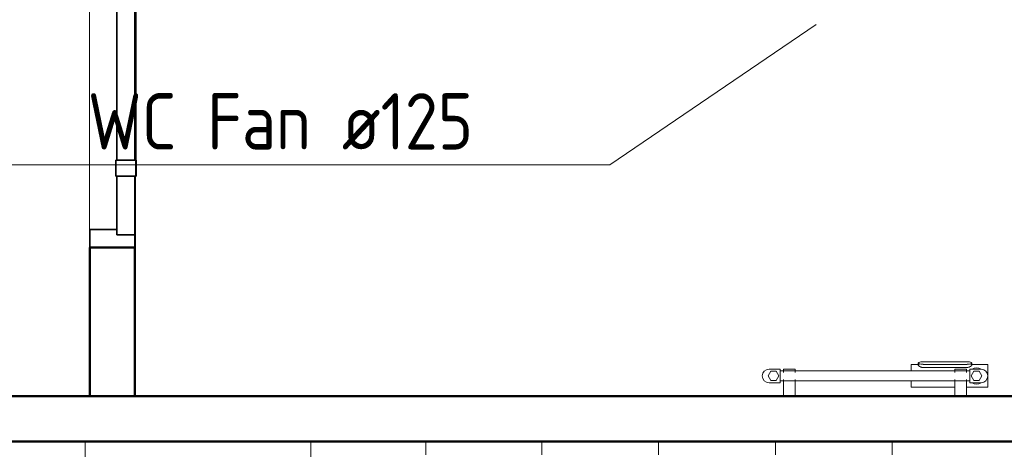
# Model space of a CAD drawing. Header units: millimetres. Extents: x 25703 to 50721, y 2709 to 39176.
# Tile 48 of 50: x 37178 to 39360, y 33650 to 34602. Entities that reach past the tile are written whole.
import ezdxf

# ---------------------------------------------------------------- set-up
doc = ezdxf.new("R2010")
doc.units = ezdxf.units.MM
doc.linetypes.add('ADSK_Скрыто', pattern=[300, 150, -150])
for name, color, linetype, lineweight in [('A-DETL-____-HDLN', 90, 'ADSK_Скрыто', 9), ('A-DOOR-____-MCUT', 31, 'Continuous', 35), ('A-DOOR-____-OTLN', 31, 'Continuous', 20), ('A-GENM-____-MCUT', 13, 'Continuous', 50), ('A-GENM-____-OTLN', 13, 'Continuous', 20), ('A-WALL-____-MCUT', 113, 'Continuous', 50), ('A-WALL-____-OTLN', 113, 'Continuous', 20), ('I-FURN-____-OTLN', 30, 'Continuous', 20), ('M-EQPM-___-IDEN', 50, 'Continuous', 20), ('M-EQPM-____-OTLN', 50, 'Continuous', 20)]:
    doc.layers.add(name, color=color, linetype=linetype, lineweight=lineweight)
doc.styles.add('GOST Common', font='GOST_Common.ttf', dxfattribs={"width": 0.9, "height": 125})

# ---------------------------------------------------------------- blocks, each defined once
blk = doc.blocks.new('Прямая форма - V line-608997-В_Этаж 02_Вентиляция')
at = {"layer": 'A-DOOR-____-MCUT', "color": 53}
for p, q in [((-372, 0), (-400, 0)), ((-400, 0), (-400, -100)), ((-372, -40), (-372, 0)), ((-242, 0), (-372, 0)), ((-372, 0), (-372, -40)), ((-207, 2.5), (-242, 2.5)), ((-242, 2.5), (-242, -42.5)), ((-242, -40), (-242, 0)), ((-207, -42.5), (-207, 2.5)), ((207, 0), (-207, 0)), ((-207, 0), (-207, -40)), ((242, 2.5), (207, 2.5)), ((207, 2.5), (207, -42.5)), ((207, -40), (207, 0)), ((242, -42.5), (242, 2.5)), ((372, 0), (242, 0)), ((242, 0), (242, -40)), ((372, -40), (372, 0)), ((400, 0), (372, 0)), ((372, 0), (372, -40)), ((400, -100), (400, 0)), ((-360, -40), (-372, -40)), ((-372, -40), (-242, -40)), ((-360, -100), (-360, -40)), ((-242, -42.5), (-207, -42.5)), ((-207, -40), (207, -40)), ((207, -42.5), (242, -42.5)), ((242, -40), (372, -40)), ((372, -40), (360, -40)), ((360, -40), (360, -100)), ((-400, -100), (-360, -100)), ((360, -100), (400, -100))]:
    blk.add_line(p, q, dxfattribs=at)
at = {"layer": 'A-DOOR-____-OTLN', "color": 253}
for p, q in [((-332, 71), (-330.7, 71)), ((-332, 71), (-332, 64)), ((-330.7, 71), (-327, 71)), ((-330.7, 71), (-330.7, 64)), ((-327, 71), (-322, 71)), ((-327, 71), (-327, 64)), ((-322, 71), (-297, 71)), ((-322, 71), (-322, 64)), ((-297, 71), (-297, 64)), ((-283.6, 71), (-297, 71)), ((-297, 71), (-297, 64)), ((-283.9, 64), (-256.9, 68.7)), ((-256.9, 68.7), (-283.6, 71)), ((-230.5, 64), (-256.9, 68.7)), ((-332, 64), (-330.7, 64)), ((-332, 64), (-332, 13)), ((-330.7, 64), (-332, 64)), ((-330.7, 64), (-327, 64)), ((-330.7, 64), (-330.7, 13)), ((-327, 64), (-330.7, 64)), ((-327, 64), (-322, 64)), ((-327, 64), (-327, 13)), ((-322, 64), (-327, 64)), ((-322, 64), (-322, 13)), ((-297, 64), (-322, 64)), ((-317, 13), (-317, 64)), ((-313.3, 13), (-313.3, 64)), ((-312, 64), (-312, 13)), ((-297, 64), (-283.9, 64)), ((-257.8, 61.7), (-283.9, 64)), ((-257.8, 61.7), (-230.5, 64)), ((-232, 57.2), (-257.8, 61.7)), ((-206.7, 50.4), (-232, 57.2)), ((-204.6, 57.1), (-232, 57.2)), ((-230.5, 64), (-204.6, 57.1)), ((-198.8, 47.5), (-206.7, 50.4)), ((-204.6, 57.1), (-196.5, 54.1)), ((-196.5, 54.1), (-198.8, 47.5)), ((-293.5, 3), (-350.5, 3)), ((-350.5, 3), (-350.5, 1)), ((-344, 3), (-342, 7)), ((-342, 7), (-339.3, 7)), ((-341.1, 3), (-339.3, 7)), ((-339.3, 7), (-334.6, 7)), ((-335, 3), (-334, 13)), ((-334, 13), (-332.4, 13)), ((-333.3, 3), (-332.4, 13)), ((-332.4, 13), (-328, 13)), ((-328.5, 3), (-328, 13)), ((-328, 13), (-322, 13)), ((-322, 13), (-316, 13)), ((-322, 3), (-322, 13)), ((-316, 13), (-311.6, 13)), ((-315.5, 3), (-316, 13)), ((-311.6, 13), (-310, 13)), ((-311.6, 13), (-310.7, 3)), ((-310, 13), (-309, 3)), ((-309.4, 7), (-304.7, 7)), ((-304.7, 7), (-302, 7)), ((-304.7, 7), (-302.9, 3)), ((-302, 7), (-300, 3)), ((-293.5, 1), (-293.5, 3)), ((-207, 2.5), (-203.6, 2.5)), ((-203.6, 2.5), (-200.3, 2.5)), ((-203.6, 2.5), (-203.6, 1)), ((-200.3, 2.5), (-197, 2.5)), ((-200.3, 2.5), (-200.3, 1)), ((-197, 2.5), (-193.9, 2.5)), ((-197, 2.5), (-197, 1)), ((-193.9, 2.5), (-190.9, 2.5)), ((-193.9, 2.5), (-193.9, 1)), ((-190.9, 2.5), (-188, 2.5)), ((-190.9, 2.5), (-190.9, 1)), ((-188, 2.5), (-185.3, 2.5)), ((-188, 2.5), (-188, 1)), ((-185.3, 2.5), (-182.7, 2.5)), ((-185.3, 2.5), (-185.3, 1)), ((-182.7, 2.5), (-180.3, 2.5)), ((-182.7, 2.5), (-182.7, 1)), ((-180.3, 2.5), (-177.9, 2.5)), ((-180.3, 2.5), (-180.3, 1)), ((-177.9, 2.5), (-175.8, 2.5)), ((-177.9, 2.5), (-177.9, 1)), ((-175.8, 2.5), (-173.8, 2.5)), ((-175.8, 2.5), (-175.8, 1)), ((-173.8, 2.5), (-172, 2.5)), ((-173.8, 2.5), (-173.8, 1)), ((-172, 2.5), (0, 2.5)), ((-172, 2.5), (-172, 1)), ((0, 2.5), (172, 2.5)), ((172, 2.5), (173.8, 2.5)), ((172, 2.5), (172, 1)), ((173.8, 2.5), (175.8, 2.5)), ((173.8, 2.5), (173.8, 1)), ((175.8, 2.5), (177.9, 2.5)), ((175.8, 2.5), (175.8, 1)), ((177.9, 2.5), (180.3, 2.5)), ((177.9, 2.5), (177.9, 1)), ((180.3, 2.5), (182.7, 2.5)), ((180.3, 2.5), (180.3, 1)), ((182.7, 2.5), (185.3, 2.5)), ((182.7, 2.5), (182.7, 1)), ((185.3, 2.5), (188, 2.5)), ((185.3, 2.5), (185.3, 1)), ((188, 2.5), (190.9, 2.5)), ((188, 2.5), (188, 1)), ((190.9, 2.5), (193.9, 2.5)), ((190.9, 2.5), (190.9, 1)), ((193.9, 2.5), (197, 2.5)), ((193.9, 2.5), (193.9, 1)), ((197, 2.5), (200.3, 2.5)), ((197, 2.5), (197, 1)), ((200.3, 2.5), (203.6, 2.5)), ((200.3, 2.5), (200.3, 1)), ((203.6, 2.5), (207, 2.5)), ((203.6, 2.5), (203.6, 1)), ((-332, -101), (-332, -104)), ((-330.7, -104), (-332, -104)), ((-332, -104), (-330.7, -104)), ((-332, -104), (-332, -111)), ((-330.7, -101), (-330.7, -104)), ((-327, -104), (-330.7, -104)), ((-330.7, -104), (-327, -104)), ((-330.7, -104), (-330.7, -111)), ((-327, -101), (-327, -104)), ((-327, -104), (-322, -104)), ((-327, -104), (-322, -104)), ((-327, -104), (-327, -111)), ((-322, -101), (-322, -104)), ((-322, -104), (-297, -104)), ((-322, -104), (-322, -111)), ((-317, -104), (-317, -101)), ((-313.3, -104), (-313.3, -101)), ((-312, -101), (-312, -104)), ((-283.9, -104), (-297, -104)), ((-297, -104), (-297, -111)), ((-297, -104), (-297, -111)), ((-257.8, -101.7), (-283.9, -104)), ((-256.9, -108.7), (-283.9, -104)), ((-283.6, -111), (-256.9, -108.7)), ((-257.8, -101.7), (-253.7, -101)), ((-230.5, -104), (-257.8, -101.7)), ((-230.5, -104), (-256.9, -108.7)), ((-219.3, -101), (-230.5, -104)), ((-330.7, -111), (-332, -111)), ((-327, -111), (-330.7, -111)), ((-322, -111), (-327, -111)), ((-297, -111), (-322, -111)), ((-297, -111), (-283.6, -111))]:
    blk.add_line(p, q, dxfattribs=at)
blk = doc.blocks.new('Прямая форма - კარ1-610613-В_Этаж 02_Вентиляция')
blk.add_blockref('Прямая форма - V line-608997-В_Этаж 02_Вентиляция', (400, 100))
blk = doc.blocks.new('Прямая форма - V line-610735-В_Этаж 02_Вентиляция')
at = {"layer": 'A-WALL-____-MCUT', "color": 9}
for p, q in [((330, 0), (0, 0)), ((0, 0), (0, -100)), ((330, -100), (330, 0)), ((1930, 0), (1130, 0)), ((1130, 0), (1130, -100)), ((1930, -100), (1930, 0)), ((0, -100), (330, -100)), ((1130, -100), (1930, -100))]:
    blk.add_line(p, q, dxfattribs=at)
blk = doc.blocks.new('Прямая форма - SW - 014-610736-В_Этаж 02_Вентиляция')
blk.add_blockref('Прямая форма - V line-610735-В_Этаж 02_Вентиляция', (0, 0))
blk = doc.blocks.new('Family - კარ1-610738-В_Этаж 02_Вентиляция')
at = {"layer": 'A-GENM-____-MCUT', "lineweight": 9}
for p, q in [((400, 1), (-400, 1)), ((-400, 1), (-400, -101)), ((400, -101), (400, 1)), ((-400, -101), (400, -101))]:
    blk.add_line(p, q, dxfattribs=at)
blk = doc.blocks.new('Прямая форма - V line-610911-В_Этаж 02_Вентиляция')
at = {"layer": 'I-FURN-____-OTLN', "color": 253}
for p, q in [((-645.4, -30), (-645.4, 0)), ((-645.4, -30), (-645.4, 0)), ((-388.3, -30), (-388.3, 0)), ((-388.3, -30), (-388.3, 0)), ((-129.6, -30), (-129.6, 0)), ((-129.6, -30), (-129.6, 0)), ((129.6, -30), (129.6, 0)), ((129.6, -30), (129.6, 0)), ((388.3, -30), (388.3, 0)), ((388.3, -30), (388.3, 0)), ((-1400, 0), (-1400, -300)), ((-900, 0), (-900, -300))]:
    blk.add_line(p, q, dxfattribs=at)
blk = doc.blocks.new('Прямая форма - FU - 059-610912-В_Этаж 02_Вентиляция')
blk.add_blockref('Прямая форма - V line-610911-В_Этаж 02_Вентиляция', (0, 0))
blk = doc.blocks.new('Прямая форма - V line-611799-В_Этаж 02_Вентиляция')
at = {"layer": 'A-WALL-____-MCUT', "color": 9}
for p, q in [((3603, 0), (1229.1, 0)), ((1229.1, -100), (4400, -100))]:
    blk.add_line(p, q, dxfattribs=at)
blk = doc.blocks.new('Прямая форма - SW - 014-611800-В_Этаж 02_Вентиляция')
blk.add_blockref('Прямая форма - V line-611799-В_Этаж 02_Вентиляция', (0, 0))
blk = doc.blocks.new('V line_ifc_RVT-1-В_Этаж 02_Вентиляция')
at = {"layer": 'A-DOOR-____-OTLN', "color": 253, "lineweight": 20, "rotation": 270}
blk.add_blockref('Прямая форма - კარ1-610613-В_Этаж 02_Вентиляция', (37333.2, 34897.6), dxfattribs=at)
at = {"layer": 'A-GENM-____-OTLN', "color": 253, "lineweight": 20, "rotation": 90}
blk.add_blockref('Family - კარ1-610738-В_Этаж 02_Вентиляция', (37333.2, 34497.6), dxfattribs=at)
at = {"layer": 'A-WALL-____-OTLN', "color": 253, "lineweight": 20, "rotation": 90}
blk.add_blockref('Прямая форма - SW - 014-610736-В_Этаж 02_Вентиляция', (37333.2, 33767.6), dxfattribs=at)
at = {"layer": 'A-WALL-____-OTLN', "color": 253, "lineweight": 20}
blk.add_blockref('Прямая форма - SW - 014-611800-В_Этаж 02_Вентиляция', (35903.2, 33767.6), dxfattribs=at)
at = {"layer": 'I-FURN-____-OTLN', "color": 253, "lineweight": 20}
blk.add_blockref('Прямая форма - FU - 059-610912-В_Этаж 02_Вентиляция', (38722.9, 33667.6), dxfattribs=at)
blk = doc.blocks.new('THERMEX_Электрический_полотенцесушитель_Menta - THERMEX_MENTA-1730013-В_Этаж 02_Вентиляция')
at = {"layer": 'A-DETL-____-HDLN'}
for p, q in [((-202.9, 15), (-202.9, 15)), ((-202.9, 15), (-202.9, 15)), ((-177.1, 15), (-177.1, 15)), ((-177.1, 15), (-177.1, 15)), ((177.1, 15), (177.1, 15)), ((177.1, 15), (177.1, 15)), ((202.9, 15), (202.9, 15)), ((202.9, 15), (202.9, 15)), ((-202.9, -45), (-202.9, -45)), ((-202.9, -45), (-202.9, -45)), ((-177.1, -45), (-177.1, -45)), ((-177.1, -45), (-177.1, -45)), ((177.1, -45), (177.1, -45)), ((177.1, -45), (177.1, -45)), ((202.9, -45), (202.9, -45)), ((202.9, -45), (202.9, -45))]:
    blk.add_line(p, q, dxfattribs=at)
at = {"layer": 'M-EQPM-____-OTLN'}
for p, q in [((97.9, 25), (80, 25)), ((80, 25), (80, 11.1)), ((95.8, 28.6), (95.8, 24.1)), ((203.8, 31.4), (106.8, 31.4)), ((106.8, 25.7), (203.8, 25.7)), ((250, 25), (212.6, 25)), ((214.8, 24.1), (214.8, 28.6)), ((250, -25), (250, 25)), ((-231, 10.4), (-237, 0)), ((-237, 0), (-231, -10.4)), ((-210, 15), (-235, 15)), ((-219, 10.4), (-231, 10.4)), ((-213, 0), (-219, 10.4)), ((-219, -10.4), (-213, 0)), ((-210, -15), (-210, 15)), ((210, 11), (-210, 11)), ((-203, 15), (-203, 7.7)), ((-203, 15), (-203, 11)), ((-202.9, 15), (-202.9, 15)), ((-177.1, 15), (-177.1, 15)), ((-177, 7.8), (-177, 15)), ((-177, 11), (-177, 15)), ((203.8, 18.8), (106.8, 18.8)), ((177, 15), (177, 7.8)), ((177, 15), (177, 11)), ((177.1, 15), (177.1, 15)), ((202.9, 15), (202.9, 15)), ((203, 7.8), (203, 15)), ((203, 11), (203, 15)), ((235, 15), (210, 15)), ((210, 15), (210, -15)), ((219, 10.4), (213, 0)), ((213, 0), (219, -10.4)), ((231, 10.4), (219, 10.4)), ((237, 0), (231, 10.4)), ((231, -10.4), (237, 0)), ((-235, -15), (-210, -15)), ((-231, -10.4), (-219, -10.4)), ((-210, -11), (210, -11)), ((-203, -7.8), (-203, -45)), ((-203, -11), (-203, -45)), ((-177, -45), (-177, -7.8)), ((-177, -45), (-177, -11)), ((80, -11), (80, -25)), ((177, -7.8), (177, -45)), ((177, -11), (177, -45)), ((203, -45), (203, -7.7)), ((203, -45), (203, -11)), ((210, -15), (235, -15)), ((219, -10.4), (231, -10.4)), ((80, -25), (177.1, -25)), ((202.9, -25), (250, -25)), ((-202.9, -45), (-202.9, -45)), ((-177.1, -45), (-177.1, -45)), ((177.1, -45), (177.1, -45)), ((202.9, -45), (202.9, -45))]:
    blk.add_line(p, q, dxfattribs=at)
at = {"layer": 'M-EQPM-____-OTLN', "flags": 128}
for points in [[(-202.9, 15), (-202.4, 15), (-201.3, 15), (-199.7, 15), (-197.6, 15), (-195.3, 15), (-192.7, 15), (-190, 15)], [(-190, 15), (-187.3, 15), (-184.7, 15), (-182.4, 15), (-180.3, 15), (-178.7, 15), (-177.6, 15), (-177.1, 15)], [(177.1, 15), (177.6, 15), (178.7, 15), (180.3, 15), (182.4, 15), (184.7, 15), (187.3, 15), (190, 15)], [(190, 15), (192.7, 15), (195.3, 15), (197.6, 15), (199.7, 15), (201.3, 15), (202.4, 15), (202.9, 15)], [(-190, -45), (-192.7, -45), (-195.3, -45), (-197.6, -45), (-199.7, -45), (-201.3, -45), (-202.4, -45), (-202.9, -45)], [(-177.1, -45), (-177.6, -45), (-178.7, -45), (-180.3, -45), (-182.4, -45), (-184.7, -45), (-187.3, -45), (-190, -45)], [(190, -45), (187.3, -45), (184.7, -45), (182.4, -45), (180.3, -45), (178.7, -45), (177.6, -45), (177.1, -45)], [(202.9, -45), (202.4, -45), (201.3, -45), (199.7, -45), (197.6, -45), (195.3, -45), (192.7, -45), (190, -45)]]:
    blk.add_lwpolyline(points, dxfattribs=at)
at = {"layer": 'M-EQPM-____-OTLN'}
for centre, radius, start, end in [((-235, 0), 15, 90, 270), ((225, 0), 18, 56.9143, 123.0857), ((235, 0), 15, 270, 90), ((225, 0), 18, 236.9143, 303.0857)]:
    blk.add_arc(centre, radius, start, end, dxfattribs=at)
for centre, start_param, end_param in [((106.8, 28.6), 4.712389, 7.853982), ((203.8, 28.6), 1.570796, 4.712389)]:
    blk.add_ellipse(centre, major_axis=(-11, 0), ratio=0.258819, start_param=start_param, end_param=end_param, dxfattribs=at)
for points, knots in [([(106.8, 18.8), (105.8, 18.8), (104, 18.9), (101.5, 19.6), (99.3, 20.6), (97.4, 21.9), (96.3, 22.9), (95.9, 23.6), (95.8, 23.8), (95.8, 23.8)], [0, 0, 0, 0, 0.1111111, 0.2222222, 0.3333333, 0.4444444, 0.5833333, 0.6527778, 0.6666667, 0.6666667, 0.6666667, 0.6666667]), ([(214.7, 23.8), (214.6, 23.5), (214.2, 22.8), (212.6, 21.5), (210.6, 20.3), (208.7, 19.6), (206.6, 19), (204.9, 18.8), (203.8, 18.8)], [0.3333333, 0.3333333, 0.3333333, 0.3333333, 0.4444444, 0.5833333, 0.7222222, 0.7916667, 0.8611111, 1, 1, 1, 1])]:
    blk.add_open_spline(points, degree=3, knots=knots, dxfattribs=at)
blk = doc.blocks.new('ADSK_M_Оборудование - ADSK_Наименование_25-431939-В_Этаж 02_Вентиляция')
at = {"layer": 'M-EQPM-___-IDEN'}
blk.add_line((-12.5, 0), (12.5, 0), dxfattribs=at)

msp = doc.modelspace()

# ---------------------------------------------------------------- linework, layer by layer
at = {"layer": 'M-EQPM-___-IDEN'}
for p, q in [((38943, 34592), (38485.8, 34280.6)), ((38485.8, 34280.6), (38379.8, 34280.6))]:
    msp.add_line(p, q, dxfattribs=at)

# ---------------------------------------------------------------- block references
at = {"lineweight": 9}
msp.add_blockref('V line_ifc_RVT-1-В_Этаж 02_Вентиляция', (0, 0), dxfattribs=at)
at = {"layer": 'A-DETL-____-HDLN'}
msp.add_blockref('THERMEX_Электрический_полотенцесушитель_Menta - THERMEX_MENTA-1730013-В_Этаж 02_Вентиляция', (39073.5, 33812.6), dxfattribs=at)
at = {"layer": 'M-EQPM-___-IDEN', "xscale": 49.99999999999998, "yscale": 49.99999999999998, "zscale": 49.99999999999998}
msp.add_blockref('ADSK_M_Оборудование - ADSK_Наименование_25-431939-В_Этаж 02_Вентиляция', (37754.8, 34280.6), dxfattribs=at)

# ---------------------------------------------------------------- texts
at = {"layer": 'M-EQPM-___-IDEN', "lineweight": 9, "insert": (37328.3, 34439.5), "char_height": 125, "width": 1020.949, "attachment_point": 1, "style": 'GOST Common'}
msp.add_mtext('WC Fan ø125', dxfattribs=at)

doc.saveas('drawing.dxf')
